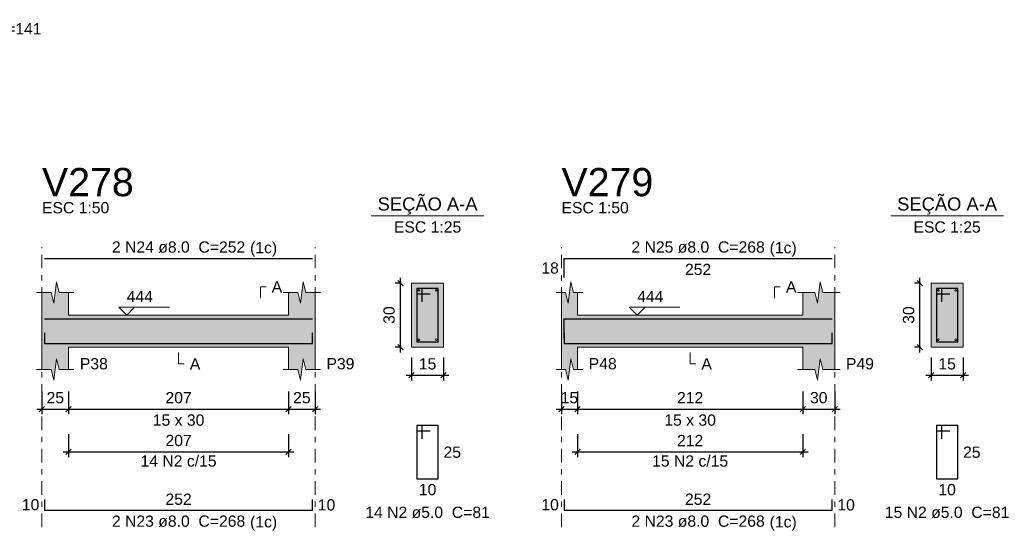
# Model space of a CAD drawing. Header units: millimetres. Extents: x 0 to 119, y 0 to 84.
# Tile 15 of 21: x 73 to 91, y 35 to 45. Entities that reach past the tile are written whole.
import ezdxf

# ---------------------------------------------------------------- set-up
doc = ezdxf.new("R2010")
doc.units = ezdxf.units.MM
doc.header["$MEASUREMENT"] = 0
doc.linetypes.add('DASHDOT', pattern=[2.54, 1.27, -0.635, 0, -0.635])
doc.linetypes.add('NULL', pattern=[0])
doc.layers.get('0').update_dxf_attribs({"lineweight": 18})
for name, color, linetype, lineweight in [('Descrição da armadura', 7, 'Continuous', 0), ('DT-Barras na forma', 2, 'Continuous', 30), ('DT-Barras no corte', 5, 'Continuous', 5), ('DT-Barras rebatidas', 2, 'Continuous', 30), ('DT-Cotas', 9, 'Continuous', 5), ('DT-Forma', 5, 'Continuous', 5), ('DT-Hachura forma vigas', 254, 'Continuous', 5), ('DT-Hachura seção vigas', 254, 'Continuous', 5), ('DT-Pontilhado', 9, 'DASHDOT', 5), ('DT-Textos', 7, 'Continuous', 5), ('DT-Título', 3, 'Continuous', 20), ('Textos armaduras', 7, 'Continuous', 0)]:
    doc.layers.add(name, color=color, linetype=linetype, lineweight=lineweight)
doc.styles.add('Arial', font='txt')
doc.dimstyles.new('UM_25.000000', dxfattribs={"dimtxt": 0.18, "dimasz": 0.1, "dimexe": 0.1, "dimexo": 0.2, "dimgap": 0, "dimtad": 1, "dimtih": 1, "dimtoh": 1, "dimdec": 1, "dimlfac": 25, "dimzin": 0, "dimdsep": 46, "dimtxsty": 'Standard', "dimcen": 0.09, "dimdle": 0.1, "dimadec": 1, "dimazin": 2, "dimtfac": 1, "dimtdec": 4, "dimtofl": 0, "dimtmove": 0, "dimatfit": 3, "dimfxl": 1, "dimtolj": 1, "dimarcsym": 0})
doc.dimstyles.new('UM_50.000000', dxfattribs={"dimtxt": 0.18, "dimasz": 0.1, "dimexe": 0.1, "dimexo": 0.2, "dimgap": 0, "dimtad": 1, "dimtih": 1, "dimtoh": 1, "dimdec": 1, "dimlfac": 50, "dimzin": 0, "dimdsep": 46, "dimtxsty": 'Standard', "dimcen": 0.09, "dimdle": 0.1, "dimadec": 1, "dimazin": 2, "dimtfac": 1, "dimtdec": 4, "dimtofl": 0, "dimtmove": 0, "dimatfit": 3, "dimfxl": 1, "dimtolj": 1, "dimarcsym": 0})

# ---------------------------------------------------------------- blocks, each defined once
blk = doc.blocks.new('_Oblique')
at = {"color": 0, "linetype": 'ByBlock', "lineweight": -2}
blk.add_line((-0.5, -0.5), (0.5, 0.5), dxfattribs=at)
blk = doc.blocks.new('*D34')
at = {"layer": 'Defpoints', "color": 0}
for p in [(73.349, 38.07), (73.849, 38.07), (73.849, 37.54)]:
    blk.add_point(p, dxfattribs=at)
at = {"layer": 'DT-Cotas', "color": 0, "lineweight": -2}
for p, q in [((73.349, 37.87), (73.349, 37.44)), ((73.849, 37.87), (73.849, 37.44)), ((73.249, 37.54), (73.949, 37.54))]:
    blk.add_line(p, q, dxfattribs=at)
at = {"layer": 'DT-Cotas', "color": 0, "lineweight": -2, "xscale": 0.1, "yscale": 0.1, "zscale": 0.1, "rotation": 180}
blk.add_blockref('_Oblique', (73.349, 37.54), dxfattribs=at)
at = {"layer": 'DT-Cotas', "color": 0, "lineweight": -2, "xscale": 0.1, "yscale": 0.1, "zscale": 0.1}
blk.add_blockref('_Oblique', (73.849, 37.54), dxfattribs=at)
at = {"layer": 'DT-Cotas', "color": 7, "insert": (73.599, 37.752), "char_height": 0.2118, "attachment_point": 5, "rotation": 0.0057, "style": 'Arial'}
blk.add_mtext('\\A1;25', dxfattribs=at)
blk = doc.blocks.new('*D35')
at = {"layer": 'Defpoints', "color": 0}
for p in [(73.849, 38.07), (77.989, 38.07), (77.989, 37.54)]:
    blk.add_point(p, dxfattribs=at)
at = {"layer": 'DT-Cotas', "color": 0, "lineweight": -2}
for p, q in [((73.849, 37.87), (73.849, 37.44)), ((77.989, 37.87), (77.989, 37.44)), ((73.749, 37.54), (78.089, 37.54))]:
    blk.add_line(p, q, dxfattribs=at)
at = {"layer": 'DT-Cotas', "color": 0, "lineweight": -2, "xscale": 0.1, "yscale": 0.1, "zscale": 0.1, "rotation": 180}
blk.add_blockref('_Oblique', (73.849, 37.54), dxfattribs=at)
at = {"layer": 'DT-Cotas', "color": 0, "lineweight": -2, "xscale": 0.1, "yscale": 0.1, "zscale": 0.1}
blk.add_blockref('_Oblique', (77.989, 37.54), dxfattribs=at)
at = {"layer": 'DT-Cotas', "color": 7, "insert": (75.919, 37.752), "char_height": 0.2118, "attachment_point": 5, "rotation": 0.0057, "style": 'Arial'}
blk.add_mtext('\\A1;207', dxfattribs=at)
blk = doc.blocks.new('*D36')
at = {"layer": 'Defpoints', "color": 0}
for p in [(77.989, 38.07), (78.489, 38.07), (78.489, 37.54)]:
    blk.add_point(p, dxfattribs=at)
at = {"layer": 'DT-Cotas', "color": 0, "lineweight": -2}
for p, q in [((77.989, 37.87), (77.989, 37.44)), ((78.489, 37.87), (78.489, 37.44)), ((77.889, 37.54), (78.589, 37.54))]:
    blk.add_line(p, q, dxfattribs=at)
at = {"layer": 'DT-Cotas', "color": 0, "lineweight": -2, "xscale": 0.1, "yscale": 0.1, "zscale": 0.1, "rotation": 180}
blk.add_blockref('_Oblique', (77.989, 37.54), dxfattribs=at)
at = {"layer": 'DT-Cotas', "color": 0, "lineweight": -2, "xscale": 0.1, "yscale": 0.1, "zscale": 0.1}
blk.add_blockref('_Oblique', (78.489, 37.54), dxfattribs=at)
at = {"layer": 'DT-Cotas', "color": 7, "insert": (78.239, 37.752), "char_height": 0.2118, "attachment_point": 5, "rotation": 0.0057, "style": 'Arial'}
blk.add_mtext('\\A1;25', dxfattribs=at)
blk = doc.blocks.new('*D37')
at = {"layer": 'Defpoints', "color": 0}
for p in [(80.092, 39.905), (80.304, 39.905), (80.304, 38.705)]:
    blk.add_point(p, dxfattribs=at)
at = {"layer": 'DT-Cotas', "color": 0, "lineweight": -2}
for p, q in [((80.104, 39.905), (79.992, 39.905)), ((80.092, 38.605), (80.092, 40.005)), ((80.104, 38.705), (79.992, 38.705))]:
    blk.add_line(p, q, dxfattribs=at)
at = {"layer": 'DT-Cotas', "color": 0, "lineweight": -2, "xscale": 0.1, "yscale": 0.1, "zscale": 0.1}
for p, rotation in [((80.092, 39.905), 90), ((80.092, 38.705), 270)]:
    blk.add_blockref('_Oblique', p, dxfattribs=dict(at, rotation=rotation))
at = {"layer": 'DT-Cotas', "color": 7, "insert": (79.88, 39.305), "char_height": 0.2118, "attachment_point": 5, "rotation": 90, "style": 'Arial'}
blk.add_mtext('\\A1;30', dxfattribs=at)
blk = doc.blocks.new('*D38')
at = {"layer": 'Defpoints', "color": 0}
for p in [(80.304, 38.705), (80.904, 38.705), (80.904, 38.176)]:
    blk.add_point(p, dxfattribs=at)
at = {"layer": 'DT-Cotas', "color": 0, "lineweight": -2}
for p, q in [((80.304, 38.505), (80.304, 38.076)), ((80.904, 38.505), (80.904, 38.076)), ((80.204, 38.176), (81.004, 38.176))]:
    blk.add_line(p, q, dxfattribs=at)
at = {"layer": 'DT-Cotas', "color": 0, "lineweight": -2, "xscale": 0.1, "yscale": 0.1, "zscale": 0.1, "rotation": 180}
blk.add_blockref('_Oblique', (80.304, 38.176), dxfattribs=at)
at = {"layer": 'DT-Cotas', "color": 0, "lineweight": -2, "xscale": 0.1, "yscale": 0.1, "zscale": 0.1}
blk.add_blockref('_Oblique', (80.904, 38.176), dxfattribs=at)
at = {"layer": 'DT-Cotas', "color": 7, "insert": (80.604, 38.388), "char_height": 0.2118, "attachment_point": 5, "rotation": 0.0057, "style": 'Arial'}
blk.add_mtext('\\A1;15', dxfattribs=at)
blk = doc.blocks.new('*D39')
at = {"layer": 'Defpoints', "color": 0}
for p in [(73.849, 37.265), (77.989, 37.265), (77.989, 36.735)]:
    blk.add_point(p, dxfattribs=at)
at = {"layer": 'DT-Cotas', "color": 0, "lineweight": -2}
for p, q in [((73.849, 37.065), (73.849, 36.635)), ((77.989, 37.065), (77.989, 36.635)), ((73.749, 36.735), (78.089, 36.735))]:
    blk.add_line(p, q, dxfattribs=at)
at = {"layer": 'DT-Cotas', "color": 0, "lineweight": -2, "xscale": 0.1, "yscale": 0.1, "zscale": 0.1, "rotation": 180}
blk.add_blockref('_Oblique', (73.849, 36.735), dxfattribs=at)
at = {"layer": 'DT-Cotas', "color": 0, "lineweight": -2, "xscale": 0.1, "yscale": 0.1, "zscale": 0.1}
blk.add_blockref('_Oblique', (77.989, 36.735), dxfattribs=at)
at = {"layer": 'DT-Cotas', "color": 7, "insert": (75.919, 36.947), "char_height": 0.2118, "attachment_point": 5, "rotation": 0.0057, "style": 'Arial'}
blk.add_mtext('\\A1;207', dxfattribs=at)
blk = doc.blocks.new('*D40')
at = {"layer": 'Defpoints', "color": 0}
for p in [(83.123, 38.07), (83.423, 38.07), (83.423, 37.54)]:
    blk.add_point(p, dxfattribs=at)
at = {"layer": 'DT-Cotas', "color": 0, "lineweight": -2}
for p, q in [((83.123, 37.87), (83.123, 37.44)), ((83.423, 37.87), (83.423, 37.44)), ((83.023, 37.54), (83.523, 37.54))]:
    blk.add_line(p, q, dxfattribs=at)
at = {"layer": 'DT-Cotas', "color": 0, "lineweight": -2, "xscale": 0.1, "yscale": 0.1, "zscale": 0.1, "rotation": 180}
blk.add_blockref('_Oblique', (83.123, 37.54), dxfattribs=at)
at = {"layer": 'DT-Cotas', "color": 0, "lineweight": -2, "xscale": 0.1, "yscale": 0.1, "zscale": 0.1}
blk.add_blockref('_Oblique', (83.423, 37.54), dxfattribs=at)
at = {"layer": 'DT-Cotas', "color": 7, "insert": (83.273, 37.752), "char_height": 0.2118, "attachment_point": 5, "rotation": 0.0057, "style": 'Arial'}
blk.add_mtext('\\A1;15', dxfattribs=at)
blk = doc.blocks.new('*D41')
at = {"layer": 'Defpoints', "color": 0}
for p in [(83.423, 38.07), (87.664, 38.07), (87.664, 37.54)]:
    blk.add_point(p, dxfattribs=at)
at = {"layer": 'DT-Cotas', "color": 0, "lineweight": -2}
for p, q in [((83.423, 37.87), (83.423, 37.44)), ((87.664, 37.87), (87.664, 37.44)), ((83.323, 37.54), (87.764, 37.54))]:
    blk.add_line(p, q, dxfattribs=at)
at = {"layer": 'DT-Cotas', "color": 0, "lineweight": -2, "xscale": 0.1, "yscale": 0.1, "zscale": 0.1, "rotation": 180}
blk.add_blockref('_Oblique', (83.423, 37.54), dxfattribs=at)
at = {"layer": 'DT-Cotas', "color": 0, "lineweight": -2, "xscale": 0.1, "yscale": 0.1, "zscale": 0.1}
blk.add_blockref('_Oblique', (87.664, 37.54), dxfattribs=at)
at = {"layer": 'DT-Cotas', "color": 7, "insert": (85.544, 37.752), "char_height": 0.2118, "attachment_point": 5, "rotation": 0.0057, "style": 'Arial'}
blk.add_mtext('\\A1;212', dxfattribs=at)
blk = doc.blocks.new('*D42')
at = {"layer": 'Defpoints', "color": 0}
for p in [(87.664, 38.07), (88.264, 38.07), (88.264, 37.54)]:
    blk.add_point(p, dxfattribs=at)
at = {"layer": 'DT-Cotas', "color": 0, "lineweight": -2}
for p, q in [((87.664, 37.87), (87.664, 37.44)), ((88.264, 37.87), (88.264, 37.44)), ((87.564, 37.54), (88.364, 37.54))]:
    blk.add_line(p, q, dxfattribs=at)
at = {"layer": 'DT-Cotas', "color": 0, "lineweight": -2, "xscale": 0.1, "yscale": 0.1, "zscale": 0.1, "rotation": 180}
blk.add_blockref('_Oblique', (87.664, 37.54), dxfattribs=at)
at = {"layer": 'DT-Cotas', "color": 0, "lineweight": -2, "xscale": 0.1, "yscale": 0.1, "zscale": 0.1}
blk.add_blockref('_Oblique', (88.264, 37.54), dxfattribs=at)
at = {"layer": 'DT-Cotas', "color": 7, "insert": (87.964, 37.752), "char_height": 0.2118, "attachment_point": 5, "rotation": 0.0057, "style": 'Arial'}
blk.add_mtext('\\A1;30', dxfattribs=at)
blk = doc.blocks.new('*D43')
at = {"layer": 'Defpoints', "color": 0}
for p in [(89.867, 39.905), (90.079, 39.905), (90.079, 38.705)]:
    blk.add_point(p, dxfattribs=at)
at = {"layer": 'DT-Cotas', "color": 0, "lineweight": -2}
for p, q in [((89.879, 39.905), (89.767, 39.905)), ((89.867, 38.605), (89.867, 40.005)), ((89.879, 38.705), (89.767, 38.705))]:
    blk.add_line(p, q, dxfattribs=at)
at = {"layer": 'DT-Cotas', "color": 0, "lineweight": -2, "xscale": 0.1, "yscale": 0.1, "zscale": 0.1}
for p, rotation in [((89.867, 39.905), 90), ((89.867, 38.705), 270)]:
    blk.add_blockref('_Oblique', p, dxfattribs=dict(at, rotation=rotation))
at = {"layer": 'DT-Cotas', "color": 7, "insert": (89.655, 39.305), "char_height": 0.2118, "attachment_point": 5, "rotation": 90, "style": 'Arial'}
blk.add_mtext('\\A1;30', dxfattribs=at)
blk = doc.blocks.new('*D44')
at = {"layer": 'Defpoints', "color": 0}
for p in [(90.079, 38.705), (90.679, 38.705), (90.679, 38.176)]:
    blk.add_point(p, dxfattribs=at)
at = {"layer": 'DT-Cotas', "color": 0, "lineweight": -2}
for p, q in [((90.079, 38.505), (90.079, 38.076)), ((90.679, 38.505), (90.679, 38.076)), ((89.979, 38.176), (90.779, 38.176))]:
    blk.add_line(p, q, dxfattribs=at)
at = {"layer": 'DT-Cotas', "color": 0, "lineweight": -2, "xscale": 0.1, "yscale": 0.1, "zscale": 0.1, "rotation": 180}
blk.add_blockref('_Oblique', (90.079, 38.176), dxfattribs=at)
at = {"layer": 'DT-Cotas', "color": 0, "lineweight": -2, "xscale": 0.1, "yscale": 0.1, "zscale": 0.1}
blk.add_blockref('_Oblique', (90.679, 38.176), dxfattribs=at)
at = {"layer": 'DT-Cotas', "color": 7, "insert": (90.379, 38.388), "char_height": 0.2118, "attachment_point": 5, "rotation": 0.0057, "style": 'Arial'}
blk.add_mtext('\\A1;15', dxfattribs=at)
blk = doc.blocks.new('*D45')
at = {"layer": 'Defpoints', "color": 0}
for p in [(83.423, 37.265), (87.664, 37.265), (87.664, 36.735)]:
    blk.add_point(p, dxfattribs=at)
at = {"layer": 'DT-Cotas', "color": 0, "lineweight": -2}
for p, q in [((83.423, 37.065), (83.423, 36.635)), ((87.664, 37.065), (87.664, 36.635)), ((83.323, 36.735), (87.764, 36.735))]:
    blk.add_line(p, q, dxfattribs=at)
at = {"layer": 'DT-Cotas', "color": 0, "lineweight": -2, "xscale": 0.1, "yscale": 0.1, "zscale": 0.1, "rotation": 180}
blk.add_blockref('_Oblique', (83.423, 36.735), dxfattribs=at)
at = {"layer": 'DT-Cotas', "color": 0, "lineweight": -2, "xscale": 0.1, "yscale": 0.1, "zscale": 0.1}
blk.add_blockref('_Oblique', (87.664, 36.735), dxfattribs=at)
at = {"layer": 'DT-Cotas', "color": 7, "insert": (85.544, 36.947), "char_height": 0.2118, "attachment_point": 5, "rotation": 0.0057, "style": 'Arial'}
blk.add_mtext('\\A1;212', dxfattribs=at)

msp = doc.modelspace()

# ---------------------------------------------------------------- hatches: boundary and pattern name
at = {"layer": 'DT-Hachura forma vigas', "linetype": 'Continuous'}
for points in [[(78.4887, 38.2816), (78.4887, 38.7052), (78.4887, 39.3052), (78.4887, 39.7288), (78.3137, 39.7288), (78.2637, 39.9288), (78.2137, 39.5288), (78.1637, 39.7288), (77.9887, 39.7288), (77.9887, 39.3052), (73.8487, 39.3052), (73.8487, 39.7288), (73.6737, 39.7288), (73.6237, 39.9288), (73.5737, 39.5288), (73.5237, 39.7288), (73.3487, 39.7288), (73.3487, 39.3052), (73.3487, 38.7052), (73.3487, 38.2816), (73.5237, 38.2816), (73.5737, 38.0816), (73.6237, 38.4816), (73.6737, 38.2816), (73.8487, 38.2816), (73.8487, 38.7052), (77.9887, 38.7052), (77.9887, 38.2816), (78.1637, 38.2816), (78.2137, 38.0816), (78.2637, 38.4816), (78.3137, 38.2816), (78.4887, 38.2816)], [(88.2638, 38.2816), (88.2638, 38.7052), (88.2638, 39.3052), (88.2638, 39.7288), (88.0388, 39.7288), (87.9888, 39.9288), (87.9388, 39.5288), (87.8888, 39.7288), (87.6638, 39.7288), (87.6638, 39.3052), (83.4234, 39.3052), (83.4234, 39.7288), (83.3484, 39.7288), (83.2984, 39.9288), (83.2484, 39.5288), (83.1984, 39.7288), (83.1234, 39.7288), (83.1234, 39.3052), (83.1234, 38.7052), (83.1234, 38.2816), (83.1984, 38.2816), (83.2484, 38.0816), (83.2984, 38.4816), (83.3484, 38.2816), (83.4234, 38.2816), (83.4234, 38.7052), (87.6638, 38.7052), (87.6638, 38.2816), (87.8888, 38.2816), (87.9388, 38.0816), (87.9888, 38.4816), (88.0388, 38.2816), (88.2638, 38.2816)]]:
    msp.add_hatch(color=254, dxfattribs=at).paths.add_polyline_path(points)
at = {"layer": 'DT-Hachura seção vigas', "linetype": 'Continuous'}
for points in [[(80.3039, 38.7052), (80.3039, 38.7052), (80.9039, 38.7052), (80.9039, 39.9052), (80.3039, 39.9052), (80.3039, 38.7052)], [(90.0789, 38.7052), (90.0789, 38.7052), (90.6789, 38.7052), (90.6789, 39.9052), (90.0789, 39.9052), (90.0789, 38.7052)]]:
    msp.add_hatch(color=254, dxfattribs=at).paths.add_polyline_path(points)

# ---------------------------------------------------------------- linework, layer by layer
at = {"layer": 'DT-Barras na forma'}
for p, q in [((80.5039, 39.8052), (80.4039, 39.8052)), ((80.4039, 39.8052), (80.4039, 38.8052)), ((80.8039, 39.8052), (80.4039, 39.8052)), ((80.4039, 39.8052), (80.4039, 39.7052)), ((80.4039, 39.7052), (80.6539, 39.7052)), ((80.5039, 39.5552), (80.5039, 39.8052)), ((80.8039, 38.8052), (80.8039, 39.8052)), ((90.2789, 39.8052), (90.1789, 39.8052)), ((90.1789, 39.8052), (90.1789, 38.8052)), ((90.5789, 39.8052), (90.1789, 39.8052)), ((90.1789, 39.8052), (90.1789, 39.7052)), ((90.1789, 39.7052), (90.4289, 39.7052)), ((90.2789, 39.5552), (90.2789, 39.8052)), ((90.5789, 38.8052), (90.5789, 39.8052)), ((80.4039, 38.8052), (80.8039, 38.8052)), ((90.1789, 38.8052), (90.5789, 38.8052))]:
    msp.add_line(p, q, dxfattribs=at)
for points in [[(73.3987, 39.2372), (78.4387, 39.2372)], [(83.1734, 38.8789), (83.1734, 39.2372), (88.2138, 39.2372)], [(73.3987, 38.9732), (73.3987, 38.7732), (78.4387, 38.7732), (78.4387, 38.9732)], [(83.1734, 38.9732), (83.1734, 38.7732), (88.2138, 38.7732), (88.2138, 38.9732)]]:
    msp.add_lwpolyline(points, dxfattribs=at)
at = {"layer": 'DT-Barras no corte'}
for centre in [(80.4399, 39.7692), (80.7679, 39.7692), (90.2149, 39.7692), (90.5429, 39.7692), (80.4399, 38.8412), (80.7679, 38.8412), (90.2149, 38.8412), (90.5429, 38.8412)]:
    msp.add_circle(centre, 0.016, dxfattribs=at)
at = {"layer": 'DT-Barras rebatidas'}
for points in [[(73.3987, 40.3668), (78.4387, 40.3668)], [(83.1734, 40.0085), (83.1734, 40.3668), (88.2138, 40.3668)], [(80.5039, 36.9785), (80.5039, 37.2285), (80.4039, 37.2285), (80.4039, 36.2285), (80.8039, 36.2285), (80.8039, 37.2285), (80.4039, 37.2285), (80.4039, 37.1285), (80.6539, 37.1285)], [(90.2789, 36.9785), (90.2789, 37.2285), (90.1789, 37.2285), (90.1789, 36.2285), (90.5789, 36.2285), (90.5789, 37.2285), (90.1789, 37.2285), (90.1789, 37.1285), (90.4289, 37.1285)], [(73.3987, 35.8386), (73.3987, 35.6386), (78.4387, 35.6386), (78.4387, 35.8386)], [(83.1734, 35.8386), (83.1734, 35.6386), (88.2138, 35.6386), (88.2138, 35.8386)]]:
    msp.add_lwpolyline(points, dxfattribs=at)
at = {"layer": 'DT-Forma'}
for p, q in [((73.5737, 39.5288), (73.6237, 39.9288)), ((73.6237, 39.9288), (73.6737, 39.7288)), ((78.2137, 39.5288), (78.2637, 39.9288)), ((78.2637, 39.9288), (78.3137, 39.7288)), ((80.9039, 39.9052), (80.3039, 39.9052)), ((80.3039, 39.9052), (80.3039, 38.7052)), ((80.9039, 38.7052), (80.9039, 39.9052)), ((83.2484, 39.5288), (83.2984, 39.9288)), ((83.2984, 39.9288), (83.3484, 39.7288)), ((87.9388, 39.5288), (87.9888, 39.9288)), ((87.9888, 39.9288), (88.0388, 39.7288)), ((90.6789, 39.9052), (90.0789, 39.9052)), ((90.0789, 39.9052), (90.0789, 38.7052)), ((90.6789, 38.7052), (90.6789, 39.9052)), ((73.2487, 39.7288), (73.5237, 39.7288)), ((73.3487, 39.3052), (73.3487, 39.7288)), ((73.5237, 39.7288), (73.5737, 39.5288)), ((73.6737, 39.7288), (73.9487, 39.7288)), ((73.8487, 39.7288), (73.8487, 39.3052)), ((77.8887, 39.7288), (78.1637, 39.7288)), ((77.9887, 39.3052), (77.9887, 39.7288)), ((78.1637, 39.7288), (78.2137, 39.5288)), ((78.3137, 39.7288), (78.5887, 39.7288)), ((78.4887, 39.7288), (78.4887, 39.3052)), ((83.0234, 39.7288), (83.1984, 39.7288)), ((83.1234, 39.3052), (83.1234, 39.7288)), ((83.1984, 39.7288), (83.2484, 39.5288)), ((83.3484, 39.7288), (83.5234, 39.7288)), ((83.4234, 39.7288), (83.4234, 39.3052)), ((87.5638, 39.7288), (87.8888, 39.7288)), ((87.6638, 39.3052), (87.6638, 39.7288)), ((87.8888, 39.7288), (87.9388, 39.5288)), ((88.0388, 39.7288), (88.3638, 39.7288)), ((88.2638, 39.7288), (88.2638, 39.3052)), ((73.8487, 39.3052), (77.9887, 39.3052)), ((83.4234, 39.3052), (87.6638, 39.3052)), ((73.3487, 38.7052), (73.3487, 38.2816)), ((73.8487, 38.2816), (73.8487, 38.7052)), ((73.8487, 38.7052), (77.9887, 38.7052)), ((77.9887, 38.7052), (77.9887, 38.2816)), ((78.4887, 38.2816), (78.4887, 38.7052)), ((80.3039, 38.7052), (80.9039, 38.7052)), ((83.1234, 38.7052), (83.1234, 38.2816)), ((83.4234, 38.2816), (83.4234, 38.7052)), ((83.4234, 38.7052), (87.6638, 38.7052)), ((87.6638, 38.7052), (87.6638, 38.2816)), ((88.2638, 38.2816), (88.2638, 38.7052)), ((90.0789, 38.7052), (90.6789, 38.7052)), ((73.5737, 38.0816), (73.6237, 38.4816)), ((73.6237, 38.4816), (73.6737, 38.2816)), ((78.2137, 38.0816), (78.2637, 38.4816)), ((78.2637, 38.4816), (78.3137, 38.2816)), ((83.2484, 38.0816), (83.2984, 38.4816)), ((83.2984, 38.4816), (83.3484, 38.2816)), ((87.9388, 38.0816), (87.9888, 38.4816)), ((87.9888, 38.4816), (88.0388, 38.2816)), ((73.2487, 38.2816), (73.5237, 38.2816)), ((73.5237, 38.2816), (73.5737, 38.0816)), ((73.6737, 38.2816), (73.9487, 38.2816)), ((77.8887, 38.2816), (78.1637, 38.2816)), ((78.1637, 38.2816), (78.2137, 38.0816)), ((78.3137, 38.2816), (78.5887, 38.2816)), ((83.0234, 38.2816), (83.1984, 38.2816)), ((83.1984, 38.2816), (83.2484, 38.0816)), ((83.3484, 38.2816), (83.5234, 38.2816)), ((87.5638, 38.2816), (87.8888, 38.2816)), ((87.8888, 38.2816), (87.9388, 38.0816)), ((88.0388, 38.2816), (88.3638, 38.2816))]:
    msp.add_line(p, q, dxfattribs=at)
at = {"layer": 'DT-Forma', "linetype": 'Continuous'}
for p, q in [((73.3487, 38.7052), (73.3487, 39.3052)), ((78.4887, 39.3052), (78.4887, 38.7052)), ((83.1234, 38.7052), (83.1234, 39.3052)), ((88.2638, 39.3052), (88.2638, 38.7052))]:
    msp.add_line(p, q, dxfattribs=at)
at = {"layer": 'DT-Pontilhado', "ltscale": 0.2}
for p, q in [((73.3487, 35.3209), (73.3487, 40.5786)), ((78.4887, 35.3209), (78.4887, 40.5786)), ((83.1234, 35.3209), (83.1234, 40.5786)), ((88.2638, 35.3209), (88.2638, 40.5786))]:
    msp.add_line(p, q, dxfattribs=at)
at = {"layer": 'DT-Textos'}
for p, q in [((79.5449, 41.1701), (81.6629, 41.1701)), ((89.3199, 41.1701), (91.4379, 41.1701))]:
    msp.add_line(p, q, dxfattribs=at)
for points in [[(77.4592, 39.6229), (77.4592, 39.8347), (77.5651, 39.8347)], [(87.1343, 39.6229), (87.1343, 39.8347), (87.2402, 39.8347)], [(75.0907, 39.4535), (74.9425, 39.3052), (74.7942, 39.4535), (75.7473, 39.4535)], [(84.6955, 39.4535), (84.5473, 39.3052), (84.399, 39.4535), (85.3521, 39.4535)], [(75.9187, 38.5993), (75.9187, 38.3875), (76.0246, 38.3875)], [(85.5436, 38.5993), (85.5436, 38.3875), (85.6495, 38.3875)]]:
    msp.add_lwpolyline(points, dxfattribs=at)

# ---------------------------------------------------------------- texts
at = {"layer": 'Descrição da armadura', "linetype": 'NULL', "char_height": 0.2118, "attachment_point": 8, "line_spacing_factor": 0.9, "style": 'Arial'}
for s, insert, width in [('12 N1 ø5.0  C=141', (72.0868, 44.5746), 4.916973), ('2 N24 ø8.0  C=252', (75.9189, 40.4731), 4.916973), ('2 N25 ø8.0  C=268', (85.6935, 40.4731), 4.916973), ('14 N2 c/15', (75.9187, 36.4538), 2.805127), ('15 N2 c/15', (85.5436, 36.4538), 2.805127), ('14 N2 ø5.0  C=81', (80.6039, 35.4871), 4.594404), ('15 N2 ø5.0  C=81', (90.3785, 35.4871), 4.594404), ('2 N23 ø8.0  C=268', (75.9189, 35.3211), 4.916973), ('2 N23 ø8.0  C=268', (85.6935, 35.3211), 4.916973)]:
    msp.add_mtext(s, dxfattribs=dict(at, insert=insert, width=width))
at = {"layer": 'DT-Textos', "linetype": 'NULL', "line_spacing_factor": 0.798, "style": 'Arial'}
for s, insert, char_height, width, attachment_point in [('SEÇÃO A-A', (80.6039, 41.1942), 0.2471, 3.812061, 8), ('SEÇÃO A-A', (90.3785, 41.1942), 0.2471, 3.812061, 8), ('ESC 1:50', (73.3489, 41.2141), 0.2118, 2.482559, 7), ('ESC 1:50', (83.1235, 41.2141), 0.2118, 2.482559, 7), ('ESC 1:25', (80.6039, 40.8521), 0.2118, 2.482559, 8), ('ESC 1:25', (90.3785, 40.8521), 0.2118, 2.482559, 8), ('(1c)', (77.2639, 40.4032), 0.2118, 0.998857, 7), ('(1c)', (87.0395, 40.4032), 0.2118, 0.998857, 7), ('A', (77.6709, 39.7291), 0.2118, 0.386855, 7), ('A', (87.3465, 39.7291), 0.2118, 0.386855, 7), ('444', (74.9429, 39.5491), 0.2118, 0.967705, 7), ('444', (84.5475, 39.5491), 0.2118, 0.967705, 7), ('P38', (74.0609, 38.2821), 0.2118, 1.031992, 7), ('A', (76.1309, 38.2821), 0.2118, 0.386855, 7), ('P39', (78.7009, 38.2821), 0.2118, 1.031992, 7), ('P48', (83.6355, 38.2821), 0.2118, 1.031992, 7), ('A', (85.7555, 38.2821), 0.2118, 0.386855, 7), ('P49', (88.4755, 38.2821), 0.2118, 1.031992, 7), ('15 x 30', (75.9189, 37.2231), 0.2118, 1.902559, 8), ('15 x 30', (85.5435, 37.2231), 0.2118, 1.902559, 8), ('(1c)', (77.2639, 35.2512), 0.2118, 0.998857, 7), ('(1c)', (87.0395, 35.2512), 0.2118, 0.998857, 7)]:
    msp.add_mtext(s, dxfattribs=dict(at, insert=insert, char_height=char_height, width=width, attachment_point=attachment_point))
at = {"layer": 'DT-Título', "linetype": 'NULL', "char_height": 0.5295, "width": 3.456465, "attachment_point": 7, "line_spacing_factor": 0.798, "style": 'Arial'}
for s, insert in [('V278', (73.3489, 41.532)), ('V279', (83.1235, 41.532))]:
    msp.add_mtext(s, dxfattribs=dict(at, insert=insert))
at = {"layer": 'Textos armaduras', "linetype": 'NULL', "char_height": 0.2118, "line_spacing_factor": 0.9, "style": 'Arial'}
for s, insert, width, attachment_point in [('18', (83.0734, 40.0818), 1.045137, 9), ('252', (85.6936, 40.2695), 1.367705, 2), ('25', (80.9039, 36.8344), 1.045137, 1), ('25', (90.6789, 36.8344), 1.045137, 1), ('10', (80.6039, 36.1312), 1.045137, 2), ('10', (90.3789, 36.1312), 1.045137, 2), ('252', (75.9187, 35.7359), 1.367705, 8), ('252', (85.6936, 35.7359), 1.367705, 8), ('10', (73.2987, 35.6327), 1.045137, 9), ('10', (78.5387, 35.8445), 1.045137, 1), ('10', (83.0734, 35.6327), 1.045137, 9), ('10', (88.3138, 35.8445), 1.045137, 1)]:
    msp.add_mtext(s, dxfattribs=dict(at, insert=insert, width=width, attachment_point=attachment_point))

# ---------------------------------------------------------------- dimensions: what is measured, and where the dimension line sits
at = {"layer": 'DT-Cotas'}
for base, p1, p2, picture, middle in [((80.0921, 39.9052), (80.3039, 38.7052), (80.3039, 39.9052), '*D37', (79.8803, 39.3052)), ((89.8671, 39.9052), (90.0789, 38.7052), (90.0789, 39.9052), '*D43', (89.6553, 39.3052))]:
    dim = msp.add_linear_dim(base=base, p1=p1, p2=p2, angle=90, dimstyle='UM_25.000000', override={"dimtxt": 0.2118, "dimasz": 0.1, "dimexe": 0.1, "dimexo": 0.2, "dimtad": 1, "dimtih": 0, "dimtoh": 0, "dimdec": 1, "dimlfac": 25, "dimzin": 8, "dimtxsty": 'Arial', "dimblk": 'Oblique', "dimblk1": 'Oblique', "dimblk2": 'Oblique', "dimsah": 1, "dimdle": 0.1, "dimse1": 0, "dimse2": 0, "dimclrt": 7, "dimadec": 1, "dimazin": 3, "dimtmove": 2, "dimldrblk": 'Oblique'}, dxfattribs=at)
    dim.commit()
    dim.dimension.update_dxf_attribs({"geometry": picture, "text_midpoint": middle, "dimtype": 160, "text_rotation": 90})
for base, p1, p2, dimstyle, override, picture, middle in [((80.9039, 38.1757), (80.3039, 38.7052), (80.9039, 38.7052), 'UM_25.000000', {"dimtxt": 0.2118, "dimasz": 0.1, "dimexe": 0.1, "dimexo": 0.2, "dimtad": 1, "dimtih": 0, "dimtoh": 0, "dimdec": 1, "dimlfac": 25, "dimzin": 8, "dimtxsty": 'Arial', "dimblk": 'Oblique', "dimblk1": 'Oblique', "dimblk2": 'Oblique', "dimsah": 1, "dimdle": 0.1, "dimse1": 0, "dimse2": 0, "dimclrt": 7, "dimadec": 1, "dimazin": 3, "dimtmove": 2, "dimldrblk": 'Oblique'}, '*D38', (80.6039, 38.3875)), ((90.6789, 38.1757), (90.0789, 38.7052), (90.6789, 38.7052), 'UM_25.000000', {"dimtxt": 0.2118, "dimasz": 0.1, "dimexe": 0.1, "dimexo": 0.2, "dimtad": 1, "dimtih": 0, "dimtoh": 0, "dimdec": 1, "dimlfac": 25, "dimzin": 8, "dimtxsty": 'Arial', "dimblk": 'Oblique', "dimblk1": 'Oblique', "dimblk2": 'Oblique', "dimsah": 1, "dimdle": 0.1, "dimse1": 0, "dimse2": 0, "dimclrt": 7, "dimadec": 1, "dimazin": 3, "dimtmove": 2, "dimldrblk": 'Oblique'}, '*D44', (90.3789, 38.3875)), ((73.8487, 37.5403), (73.3487, 38.0698), (73.8487, 38.0698), 'UM_50.000000', {"dimtxt": 0.2118, "dimasz": 0.1, "dimexe": 0.1, "dimexo": 0.2, "dimtad": 1, "dimtih": 0, "dimtoh": 0, "dimdec": 1, "dimlfac": 50, "dimzin": 8, "dimtxsty": 'Arial', "dimblk": 'Oblique', "dimblk1": 'Oblique', "dimblk2": 'Oblique', "dimsah": 1, "dimdle": 0.1, "dimse1": 0, "dimse2": 0, "dimclrt": 7, "dimadec": 1, "dimazin": 3, "dimtmove": 2, "dimldrblk": 'Oblique'}, '*D34', (73.5987, 37.7521)), ((77.9887, 37.5403), (73.8487, 38.0698), (77.9887, 38.0698), 'UM_50.000000', {"dimtxt": 0.2118, "dimasz": 0.1, "dimexe": 0.1, "dimexo": 0.2, "dimtad": 1, "dimtih": 0, "dimtoh": 0, "dimdec": 1, "dimlfac": 50, "dimzin": 8, "dimtxsty": 'Arial', "dimblk": 'Oblique', "dimblk1": 'Oblique', "dimblk2": 'Oblique', "dimsah": 1, "dimdle": 0.1, "dimse1": 0, "dimse2": 0, "dimclrt": 7, "dimadec": 1, "dimazin": 3, "dimtmove": 2, "dimldrblk": 'Oblique'}, '*D35', (75.9187, 37.7521)), ((78.4887, 37.5403), (77.9887, 38.0698), (78.4887, 38.0698), 'UM_50.000000', {"dimtxt": 0.2118, "dimasz": 0.1, "dimexe": 0.1, "dimexo": 0.2, "dimtad": 1, "dimtih": 0, "dimtoh": 0, "dimdec": 1, "dimlfac": 50, "dimzin": 8, "dimtxsty": 'Arial', "dimblk": 'Oblique', "dimblk1": 'Oblique', "dimblk2": 'Oblique', "dimsah": 1, "dimdle": 0.1, "dimse1": 0, "dimse2": 0, "dimclrt": 7, "dimadec": 1, "dimazin": 3, "dimtmove": 2, "dimldrblk": 'Oblique'}, '*D36', (78.2387, 37.7521)), ((83.4234, 37.5403), (83.1234, 38.0698), (83.4234, 38.0698), 'UM_50.000000', {"dimtxt": 0.2118, "dimasz": 0.1, "dimexe": 0.1, "dimexo": 0.2, "dimtad": 1, "dimtih": 0, "dimtoh": 0, "dimdec": 1, "dimlfac": 50, "dimzin": 8, "dimtxsty": 'Arial', "dimblk": 'Oblique', "dimblk1": 'Oblique', "dimblk2": 'Oblique', "dimsah": 1, "dimdle": 0.1, "dimse1": 0, "dimse2": 0, "dimclrt": 7, "dimadec": 1, "dimazin": 3, "dimtmove": 2, "dimldrblk": 'Oblique'}, '*D40', (83.2734, 37.7521)), ((87.6638, 37.5403), (83.4234, 38.0698), (87.6638, 38.0698), 'UM_50.000000', {"dimtxt": 0.2118, "dimasz": 0.1, "dimexe": 0.1, "dimexo": 0.2, "dimtad": 1, "dimtih": 0, "dimtoh": 0, "dimdec": 1, "dimlfac": 50, "dimzin": 8, "dimtxsty": 'Arial', "dimblk": 'Oblique', "dimblk1": 'Oblique', "dimblk2": 'Oblique', "dimsah": 1, "dimdle": 0.1, "dimse1": 0, "dimse2": 0, "dimclrt": 7, "dimadec": 1, "dimazin": 3, "dimtmove": 2, "dimldrblk": 'Oblique'}, '*D41', (85.5436, 37.7521)), ((88.2638, 37.5403), (87.6638, 38.0698), (88.2638, 38.0698), 'UM_50.000000', {"dimtxt": 0.2118, "dimasz": 0.1, "dimexe": 0.1, "dimexo": 0.2, "dimtad": 1, "dimtih": 0, "dimtoh": 0, "dimdec": 1, "dimlfac": 50, "dimzin": 8, "dimtxsty": 'Arial', "dimblk": 'Oblique', "dimblk1": 'Oblique', "dimblk2": 'Oblique', "dimsah": 1, "dimdle": 0.1, "dimse1": 0, "dimse2": 0, "dimclrt": 7, "dimadec": 1, "dimazin": 3, "dimtmove": 2, "dimldrblk": 'Oblique'}, '*D42', (87.9638, 37.7521)), ((77.9887, 36.7355), (73.8487, 37.265), (77.9887, 37.265), 'UM_50.000000', {"dimtxt": 0.2118, "dimasz": 0.1, "dimexe": 0.1, "dimexo": 0.2, "dimtad": 1, "dimtih": 0, "dimtoh": 0, "dimdec": 1, "dimlfac": 50, "dimzin": 8, "dimtxsty": 'Arial', "dimblk": 'Oblique', "dimblk1": 'Oblique', "dimblk2": 'Oblique', "dimsah": 1, "dimdle": 0.1, "dimse1": 0, "dimse2": 0, "dimclrt": 7, "dimadec": 1, "dimazin": 3, "dimtmove": 2, "dimldrblk": 'Oblique'}, '*D39', (75.9187, 36.9473)), ((87.6638, 36.7355), (83.4234, 37.265), (87.6638, 37.265), 'UM_50.000000', {"dimtxt": 0.2118, "dimasz": 0.1, "dimexe": 0.1, "dimexo": 0.2, "dimtad": 1, "dimtih": 0, "dimtoh": 0, "dimdec": 1, "dimlfac": 50, "dimzin": 8, "dimtxsty": 'Arial', "dimblk": 'Oblique', "dimblk1": 'Oblique', "dimblk2": 'Oblique', "dimsah": 1, "dimdle": 0.1, "dimse1": 0, "dimse2": 0, "dimclrt": 7, "dimadec": 1, "dimazin": 3, "dimtmove": 2, "dimldrblk": 'Oblique'}, '*D45', (85.5436, 36.9473))]:
    dim = msp.add_linear_dim(base=base, p1=p1, p2=p2, dimstyle=dimstyle, override=override, dxfattribs=at)
    dim.commit()
    dim.dimension.update_dxf_attribs({"geometry": picture, "text_midpoint": middle, "dimtype": 160, "text_rotation": 0.00573})

doc.saveas('drawing.dxf')
